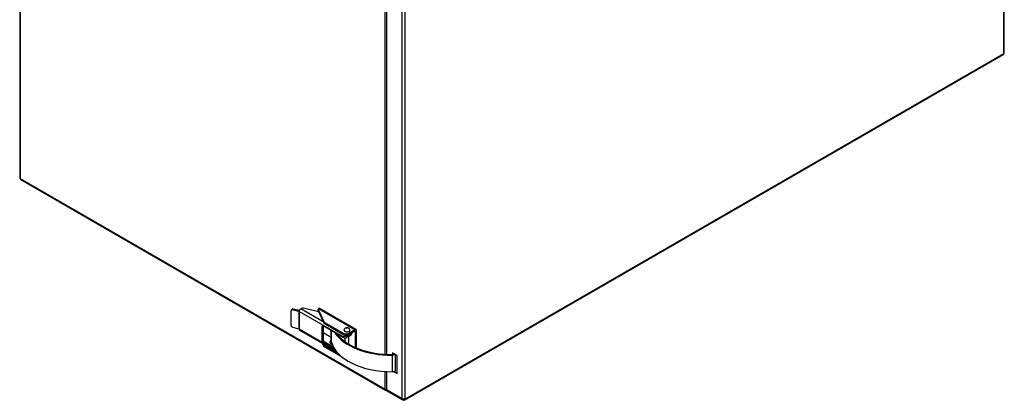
# Model space of a CAD drawing. Header units: millimetres. Extents: x 236 to 3393, y 257 to 3307.
# Tile 5 of 9: x 2422 to 3393, y 257 to 633. Entities that reach past the tile are written whole.
import ezdxf

# ---------------------------------------------------------------- set-up
doc = ezdxf.new("R2010")
doc.units = ezdxf.units.MM
for name, color, linetype in [('BURTA', 7, 'Continuous'), ('Domyślne', 7, 'Continuous'), ('DRZWI_ZEW_H', 7, 'Continuous'), ('OBUDOWA_H', 7, 'Continuous')]:
    doc.layers.add(name, color=color, linetype=linetype)

# ---------------------------------------------------------------- blocks, each defined once
blk = doc.blocks.new('SE5')
at = {"layer": 'BURTA', "color": 7, "linetype": 'Continuous'}
for p, q in [((2690.12, 331.14), (2690.12, 345.84)), ((2690.95, 347.2), (2690.31, 346.41)), ((2692.11, 347.48), (2691.48, 346.69)), ((2697.77, 345), (2691.48, 346.69)), ((2698.18, 345.84), (2692.11, 347.48)), ((2697.77, 345), (2697.77, 327.85)), ((2698.01, 344.9), (2697.98, 344.92)), ((2697.98, 344.92), (2697.98, 327.77)), ((2741.32, 319.9), (2698.01, 344.91)), ((2698.01, 344.91), (2698.01, 344.9)), ((2699.59, 347.65), (2700.11, 347.95)), ((2721.68, 334.9), (2699.59, 347.65)), ((2717.11, 344.75), (2702.27, 348.21)), ((2716.56, 347.25), (2716.56, 346.03)), ((2716.62, 347.03), (2722.19, 335.02)), ((2716.62, 347.03), (2716.62, 345.8)), ((2716.62, 345.8), (2722.19, 333.8)), ((2717, 347.86), (2717, 347.87)), ((2717, 347.86), (2752.92, 327.13)), ((2754.04, 327.24), (2718.12, 347.98)), ((2720.81, 330.67), (2721.52, 331.08)), ((2720.81, 315.65), (2720.81, 330.67)), ((2721.52, 331.08), (2741.32, 319.65)), ((2721.87, 316.26), (2721.87, 330.88)), ((2722.19, 333.8), (2722.19, 335.02)), ((2722.58, 334.63), (2742.13, 323.34)), ((2722.58, 334.63), (2722.58, 333.41)), ((2722.58, 333.41), (2742.13, 322.12)), ((2691.48, 329.55), (2697.77, 327.85)), ((2697.98, 327.77), (2698.01, 327.75)), ((2698.01, 327.75), (2698.01, 327.74)), ((2698.01, 327.74), (2733.41, 307.3)), ((2698.47, 326.72), (2734.38, 305.98)), ((2721.87, 324.04), (2722.17, 323.97)), ((2722.17, 323.97), (2729.65, 319.65)), ((2729.65, 326.38), (2729.65, 315.53)), ((2729.69, 315.25), (2729.69, 326.36)), ((2736.15, 321.76), (2736.15, 322.63)), ((2742.13, 322.12), (2742.13, 323.34)), ((2745.44, 321.18), (2744.66, 321.63)), ((2746.37, 323.34), (2752.92, 327.13)), ((2746.37, 322.12), (2752.92, 325.9)), ((2746.37, 323.34), (2746.37, 322.12)), ((2746.97, 321.73), (2748.52, 322.62)), ((2746.97, 321.73), (2746.97, 320.51)), ((2746.97, 320.51), (2748.52, 321.4)), ((2747.1, 312.78), (2747.1, 320.58)), ((2748.52, 322.62), (2748.52, 321.4)), ((2749.98, 323.44), (2749.98, 324.2)), ((2752.92, 325.9), (2753.44, 325.6)), ((2753.44, 309.54), (2753.44, 325.6)), ((2754.5, 309.08), (2754.5, 326.21)), ((2720.6, 313.94), (2722.19, 310.53)), ((2720.81, 315.65), (2721.87, 316.26)), ((2722.19, 311.75), (2721.38, 313.49)), ((2721.52, 314.42), (2722.58, 315.04)), ((2733.12, 307.73), (2721.52, 314.42)), ((2722.19, 310.53), (2722.19, 311.75)), ((2731.95, 309.62), (2722.58, 315.04)), ((2736.97, 303.05), (2722.58, 311.36)), ((2722.58, 311.36), (2722.58, 310.14)), ((2728.4, 314.95), (2728.4, 314.51)), ((2741.32, 319.9), (2741.32, 319.65)), ((2743.1, 319.05), (2743.1, 315.39)), ((2744.59, 318.99), (2744.59, 319.24)), ((2740.99, 299.51), (2722.58, 310.14)), ((2789.92, 285.53), (2789.92, 301.86)), ((2791.55, 303.06), (2791.55, 303.38)), ((2793.09, 287.37), (2793.09, 302.5))]:
    blk.add_line(p, q, dxfattribs=at)
for centre, major_axis, ratio, start_param, end_param in [((2691.48, 345.47), (1.17, -0.94), 0.739997, 2.109503, 3.680299), ((2692.11, 346.25), (1.17, -0.94), 0.739997, 2.109503, 3.141593), ((2697.46, 344.61), (0.737, 0), 0.57735, 0.785398, 1.134464), ((2699.59, 345.82), (-1.12, -1.94), 0.57735, 3.926991, 5.497787), ((2701.53, 347.13), (2, 0), 0.57735, 1.186824, 2.356194), ((2718.06, 347.25), (1.5, 0), 0.57735, 2.357945, 3.403392), ((2718.06, 346.03), (1.5, 0), 0.57735, 3.141593, 3.403392), ((2717, 346.04), (-1.12, -1.94), 0.57735, 3.141593, 3.925817), ((2691.48, 330.77), (-1.17, 0.94), 0.739997, 0.538706, 2.109503), ((2721.52, 330.26), (0.5, -0.866), 0.57735, 2.356194, 3.926991), ((2723.64, 335.25), (-1.5, 0), 0.57735, 0.261799, 0.785398), ((2723.64, 334.02), (-1.5, 0), 0.57735, 0.261799, 0.785398), ((2697.46, 327.47), (0.737, 0), 0.57735, 0.785398, 1.134464), ((2699.59, 328.65), (1.12, 1.94), 0.57735, 2.356194, 3.141593), ((2789.25, 336.61), (60.2, 0), 0.57735, 3.495028, 4.723533), ((2789.25, 336.61), (-59, 0), 0.57735, 0.399914, 1.581941), ((2745.1, 326.69), (3, 0), 0.57735, 2.884663, 6.283185), ((2744.25, 324.57), (-3, 0), 0.57735, 0.785398, 2.356194), ((2744.25, 323.34), (3, 0), 0.57735, 3.926991, 5.497787), ((2744.15, 323.36), (4, 0), 0.57735, 5.041242, 5.497787), ((2744.15, 322.14), (4, 0), 0.57735, 5.041242, 5.497787), ((2745.1, 326.69), (3, 0), 0.57735, 0, 0.259838), ((2744.98, 324.66), (-5, 0), 0.57735, 2.356194, 2.96558), ((2744.98, 323.44), (-5, 0), 0.57735, 2.356194, 3.141593), ((2752.92, 325.3), (-1.12, -1.94), 0.57735, 2.356194, 3.926991), ((2752.92, 325.3), (-0.368, -0.638), 0.57735, 2.356194, 3.926991), ((2721.52, 315.24), (0.5, -0.866), 0.57735, 3.926991, 5.497787), ((2722.58, 315.85), (0.5, -0.866), 0.57735, 3.926991, 5.497787), ((2723.64, 311.97), (-1.5, 0), 0.57735, 0.261799, 0.785398), ((2732.9, 314.95), (4.5, 0), 0.57735, 2.377806, 4.143407), ((2732.9, 315.04), (4.4, 0), 0.57735, 2.401842, 4.110478), ((2732.9, 314.51), (4.5, 0), 0.57735, 3.141593, 4.197165), ((2732.9, 315.53), (3.25, 0), 0.57735, 3.141593, 3.286727), ((2789.25, 320.28), (60.2, 0), 0.57735, 3.286727, 4.723533), ((2744.15, 321.28), (4, 0), 0.57735, 3.926991, 4.822656), ((2723.64, 310.75), (-1.5, 0), 0.57735, 0.261799, 0.785398), ((2789.89, 303.7), (-2, 0), 0.57735, 1.581941, 2.758486), ((2789.89, 303.7), (-3.2, 0), 0.57735, 1.581941, 2.60341), ((2789.89, 287.37), (-3.2, 0), 0.57735, 1.581941, 3.141593)]:
    blk.add_ellipse(centre, major_axis=major_axis, ratio=ratio, start_param=start_param, end_param=end_param, dxfattribs=at)
blk.add_ellipse((2745.1, 328.32), major_axis=(0.172, 0), ratio=0.57735, dxfattribs=at)
for points, knots in [([(2745.44, 321.18), (2745.23, 321.14), (2745.03, 321.09), (2744.62, 320.98), (2744.42, 320.92), (2744.02, 320.8), (2743.83, 320.73), (2743.45, 320.61), (2743.27, 320.55), (2742.74, 320.37), (2742.42, 320.26), (2741.97, 320.11), (2741.83, 320.06), (2741.56, 319.98), (2741.44, 319.94), (2741.32, 319.9)], [0, 0, 0, 0, 0.125, 0.125, 0.25, 0.25, 0.375, 0.375, 0.5, 0.5, 0.75, 0.75, 0.875, 0.875, 1, 1, 1, 1]), ([(2747.97, 327.15), (2747.83, 327.42), (2747.57, 327.9), (2746.89, 328.49), (2746.06, 328.88), (2745.04, 329.04), (2743.95, 328.84), (2743.01, 328.27), (2742.42, 327.65), (2742.28, 327.24), (2742.24, 327.13)], [0, 0, 0, 0, 0.11752, 0.241312, 0.362618, 0.494937, 0.666895, 0.809129, 0.955058, 1, 1, 1, 1]), ([(2745.44, 319.95), (2745.24, 319.91), (2745.04, 319.83), (2744.79, 319.64), (2744.72, 319.57), (2744.62, 319.42), (2744.59, 319.33), (2744.59, 319.24)], [0, 0, 0, 0, 0.5, 0.5, 0.75, 0.75, 1, 1, 1, 1])]:
    blk.add_open_spline(points, degree=3, knots=knots, dxfattribs=at)
at = {"layer": 'DRZWI_ZEW_H', "color": 7, "linetype": 'Continuous'}
for p, q in [((3392.95, 600.14), (3392.95, 1113.87)), ((3393.45, 600.83), (3393.45, 1114.57)), ((2784.27, 781.64), (2784.27, 302.67)), ((2799.69, 259.01), (2799.69, 772.74)), ((2802.09, 772.74), (2802.09, 259.01)), ((2801.74, 257.65), (3392.6, 598.79)), ((2802.09, 258.43), (3392.95, 599.56)), ((3392.95, 599.56), (3392.95, 600.14)), ((2794.53, 301.67), (2789.93, 304.32)), ((2789.93, 304.32), (2789.93, 302.55)), ((2790.43, 304.03), (2790.43, 302.59)), ((2794.53, 283.7), (2794.53, 301.67)), ((2784.27, 285.64), (2784.27, 267.91)), ((2791.12, 285.67), (2794.53, 283.7)), ((2791.76, 285.87), (2794.53, 284.27)), ((2784.27, 267.91), (2799.69, 259.01)), ((2784.63, 267.13), (2800.04, 258.23)), ((2784.77, 266.8), (2784.98, 266.92)), ((2784.77, 266.23), (2784.77, 266.8)), ((2800.18, 257.9), (2784.77, 266.8)), ((2800.18, 257.33), (2784.77, 266.23)), ((2800.35, 258.77), (2800.04, 258.23)), ((2800.89, 258.31), (2800.18, 257.9)), ((2800.18, 257.33), (2800.18, 257.9)), ((2800.89, 257.74), (2800.18, 257.33)), ((2801.59, 258.81), (2800.85, 258.33)), ((2800.85, 258.72), (2800.85, 258.33)), ((2801.6, 258.72), (2800.89, 258.31)), ((2800.89, 258.31), (2800.89, 257.74)), ((2801.6, 258.81), (2801.6, 258.72)), ((2802.09, 259.01), (2802.09, 258.43))]:
    blk.add_line(p, q, dxfattribs=at)
for centre, major_axis, start_param, end_param in [((3391.75, 600.26), (-0.85, 1.47), 3.141593, 3.926991), ((3391.75, 600.83), (-1.7, 0), 2.356194, 3.141593), ((2785.48, 268.6), (0.85, 1.47), 2.356194, 3.141593), ((2800.89, 259.7), (1.7, 0), 3.926991, 5.497787), ((2800.89, 259.7), (-0.85, -1.47), 5.497787, 6.283185), ((2800.89, 259.13), (-0.5, 0.866), 2.356194, 3.926991), ((2800.89, 259.13), (-0.85, 1.47), 2.356194, 3.926991)]:
    blk.add_ellipse(centre, major_axis=major_axis, ratio=0.57735, start_param=start_param, end_param=end_param, dxfattribs=at)
blk.add_open_spline([(2800.85, 258.33), (2800.7, 258.24), (2800.55, 258.18), (2800.27, 258.14), (2800.15, 258.17), (2800.04, 258.23)], degree=3, knots=[0, 0, 0, 0, 0.5, 0.5, 1, 1, 1, 1], dxfattribs=at)
at = {"layer": 'OBUDOWA_H', "color": 7, "linetype": 'Continuous'}
for p, q in [((2422.36, 991.4), (2422.36, 477.01)), ((2422.94, 990.58), (2422.94, 476.19)), ((2782.86, 302.75), (2782.86, 782.79)), ((2422.94, 476.19), (2782.86, 268.39)), ((2423.36, 475.28), (2783.27, 267.48)), ((2782.86, 268.39), (2782.86, 285.72)), ((2784.31, 267.6), (2784.27, 267.58))]:
    blk.add_line(p, q, dxfattribs=at)
for centre, major_axis, start_param, end_param in [((2424.36, 477.01), (2, 0), 3.141593, 3.926991), ((2424.36, 477.01), (1, 1.73), 2.356194, 3.141593), ((2784.27, 269.21), (1, 1.73), 2.356194, 3.926991), ((2784.27, 269.21), (2, 0), 3.926991, 4.712389)]:
    blk.add_ellipse(centre, major_axis=major_axis, ratio=0.57735, start_param=start_param, end_param=end_param, dxfattribs=at)

msp = doc.modelspace()

# ---------------------------------------------------------------- block references
at = {"layer": 'Domyślne'}
msp.add_blockref('SE5', (0, 0), dxfattribs=at)

doc.saveas('drawing.dxf')
